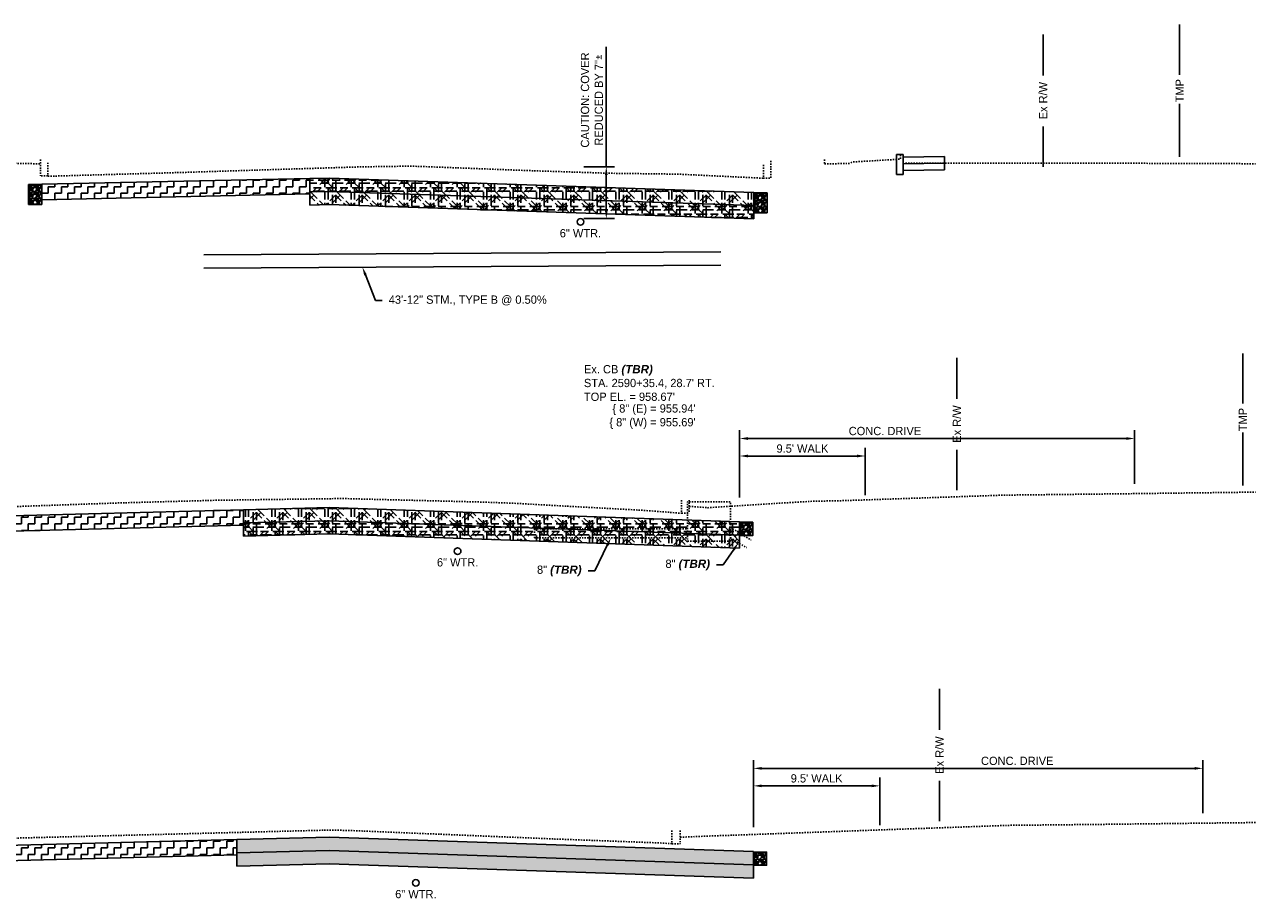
# Model space of a CAD drawing. Header units: feet. Extents: x 161250 to 169758, y 287353 to 289076.
# Tile 21 of 36: x 167845 to 167938, y 288270 to 288336. Entities that reach past the tile are written whole.
import ezdxf
from ezdxf import colors
from ezdxf.entities.mleader import LeaderData, LeaderLine
from ezdxf.math import Vec2, Vec3

# ---------------------------------------------------------------- set-up
doc = ezdxf.new("R2010")
doc.units = ezdxf.units.FT
doc.header["$MEASUREMENT"] = 0
doc.linetypes.add('OhDOT_USTN2', pattern=[0.11, 0.069, -0.041])
doc.linetypes.add('OhDOT_USTN5', pattern=[0.11, 0.055, -0.055])
doc.layers.add('DR_P_Storm_Sewer', color=1, linetype='Continuous', true_color=0xff0000)
for name, color, linetype in [('DR_P_Text', 1, 'Continuous'), ('DR_X_Storm_Sewer', 200, 'OhDOT_USTN5'), ('DR_X_Text', 210, 'Continuous'), ('PV_P_Curb', 6, 'Continuous'), ('RD_P_Text', 1, 'Continuous'), ('RW_P_Esmt_TMP', 8, 'esmtmppr'), ('RW_X_Fee_RW', 50, 'rowex'), ('SC_Shading1', 247, 'Continuous'), ('UT_X_Water', 140, 'waterex'), ('UT_X_Water_Text', 142, 'Continuous'), ('XS_P_Curb', 6, 'Continuous'), ('XS_X_Ground_Line', 180, 'OhDOT_USTN2')]:
    doc.layers.add(name, color=color, linetype=linetype)
doc.styles.add('Slanted', font='font31.shx', dxfattribs={"height": 0.1})
doc.styles.add('Slanted-Normal', font='font31.shx', dxfattribs={"height": 0.1})
doc.styles.get("Standard").update_dxf_attribs({"font": 'font31.shx'})
doc.styles.add('Straight-Normal', font='font30.shx', dxfattribs={"height": 0.1})
doc.linetypes.add('esmtmppr', pattern='A,1.95,-0.05,["TMP",Slanted,S=1,R=0,X=0,Y=-0.06],-0.35,1.95', length=4.3)
doc.linetypes.add('rowex', pattern='A,0.75,-0.05,["Ex R/W",Straight-Normal,S=1,R=0,X=0,Y=-0.06],-0.7,0.75,-0.3,0.75,-0.3,0.75,-0.3,0.75,-0.3', length=5.7)
doc.linetypes.add('waterex', pattern='A,0.15,-0.2,0.15,-0.2,0.15,-0.1,["W",Straight-Normal,S=1,R=0,X=0,Y=-0.06],-0.25,0.15,-0.2,0.15,-0.2', length=1.9)
doc.dimstyles.new('COEC', dxfattribs={"dimscale": 13.9, "dimtxt": 0.18, "dimasz": 0.18, "dimexe": 0.18, "dimexo": 0.0625, "dimgap": 0.09, "dimtad": 1, "dimzin": 0, "dimdsep": 46, "dimtxsty": 'Standard', "dimcen": 0.09, "dimclrd": 256, "dimclre": 256, "dimclrt": 256, "dimaunit": 1, "dimadec": 4, "dimazin": 0, "dimtfac": 1, "dimtofl": 0, "dimtmove": 0, "dimatfit": 3, "dimfxl": 1, "dimtolj": 1, "dimtzin": 0, "dimlwd": -1, "dimlwe": -1, "dimarcsym": 0})
pattern_1 = [(0, (0, 0), (0.5, 0.5), [0.5, -0.5]), (90, (0.5, 0), (-0.5, 0.5), [0.5, -0.5])]
pattern_2 = [(0, (-0.3431, 0), (0, 2), [0.58578, -0.34314, 0.82842, -0.24264]), (0, (-0.3431, -0.2426), (0, 2), [0.82842, -0.34314, 0.58578, -0.24264]), (0, (0.2426, 1.1716), (0, 2), [0.82842, -0.34314, 0.58578, -0.24264]), (0, (0.2426, 1.4142), (0, 2), [0.58578, -0.34314, 0.82842, -0.24264]), (90, (0, 0), (-2, 1e-16), [0.58578, -0.34314, 0.82842, -0.24264]), (90, (0.2426, 0), (-2, 1e-16), [0.82842, -0.34314, 0.58578, -0.24264]), (90, (1.4142, 0.3431), (-2, 1e-16), [0.82842, -0.24264, 0.58578, -0.34314]), (90, (1.6569, 0.5858), (-2, 1e-16), [0.58578, -0.24264, 0.82842, -0.34314]), (135, (0.657, -0.4142), (-1.999994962, -1.999994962), [0.58578, -0.34314, 0.48528, -0.34314, 0.82842, -0.24264]), (135, (0.8284, -0.2426), (-1.999994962, -1.999994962), [0.82842, -0.34314, 0.48528, -0.34314, 0.58578, -0.24264]), (135, (2, 0.2426), (-1.999994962, -1.999994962), [0.48528, -0.34314, 0.82842, -0.24264, 0.58578, -0.34314]), (135, (2, 0.5858), (-1.999994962, -1.999994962), [0.48528, -0.34314, 0.58578, -0.24264, 0.82842, -0.34314]), (45, (0.8284, -0.5858), (-1.999994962, 1.999994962), [0.48528, -0.34314, 0.58578, -0.24264, 0.82842, -0.34314]), (45, (0.4853, -0.5858), (-1.999994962, 1.999994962), [0.48528, -0.34314, 0.82842, -0.24264, 0.58578, -0.34314]), (45, (-0.5858, 0), (-1.999994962, 1.999994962), [0.58578, -0.24264, 0.82842, -0.34314, 0.48528, -0.34314]), (45, (-0.929, 0), (-1.999994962, 1.999994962), [0.82842, -0.24264, 0.58578, -0.34314, 0.48528, -0.34314])]

# ---------------------------------------------------------------- blocks, each defined once
blk = doc.blocks.new('*D1432')
at = {"layer": 'Defpoints', "color": 0, "transparency": 16777216}
for p in [(167933.787, 288279.512), (167933.787, 288275.867), (167899.815, 288274.813)]:
    blk.add_point(p, dxfattribs=at)
at = {"layer": 'RD_P_Text', "transparency": 16777216}
for p, q in [((167899.815, 288275.063), (167899.815, 288280.137)), ((167900.44, 288279.512), (167933.162, 288279.512)), ((167933.787, 288276.117), (167933.787, 288280.137))]:
    blk.add_line(p, q, dxfattribs=at)
for points in [[(167900.44, 288279.616), (167900.44, 288279.408), (167899.815, 288279.512)], [(167933.162, 288279.616), (167933.162, 288279.408), (167933.787, 288279.512)]]:
    blk.add_solid(points, dxfattribs=at)
at = {"layer": 'RD_P_Text', "transparency": 16777216, "insert": (167919.757, 288280.075), "char_height": 0.625, "attachment_point": 5}
blk.add_mtext('\\A1;CONC. DRIVE', dxfattribs=at)
blk = doc.blocks.new('*D1433')
at = {"layer": 'Defpoints', "color": 0, "transparency": 16777216}
for p in [(167909.373, 288278.188), (167899.815, 288274.813), (167909.373, 288274.966)]:
    blk.add_point(p, dxfattribs=at)
at = {"layer": 'RD_P_Text', "transparency": 16777216}
for p, q in [((167899.815, 288275.063), (167899.815, 288278.813)), ((167909.373, 288275.216), (167909.373, 288278.813)), ((167900.44, 288278.188), (167908.748, 288278.188))]:
    blk.add_line(p, q, dxfattribs=at)
for points in [[(167900.44, 288278.293), (167900.44, 288278.084), (167899.815, 288278.188)], [(167908.748, 288278.293), (167908.748, 288278.084), (167909.373, 288278.188)]]:
    blk.add_solid(points, dxfattribs=at)
at = {"layer": 'RD_P_Text', "transparency": 16777216, "insert": (167904.594, 288278.751), "char_height": 0.625, "attachment_point": 5}
blk.add_mtext("\\A1;9.5' WALK", dxfattribs=at)
blk = doc.blocks.new('*D1434')
at = {"layer": 'Defpoints', "color": 0, "transparency": 16777216}
for p in [(167928.625, 288304.456), (167928.625, 288300.788), (167898.77, 288299.757)]:
    blk.add_point(p, dxfattribs=at)
at = {"layer": 'RD_P_Text', "transparency": 16777216}
for p, q in [((167898.77, 288300.007), (167898.77, 288305.081)), ((167928.625, 288301.038), (167928.625, 288305.081)), ((167899.395, 288304.456), (167928, 288304.456))]:
    blk.add_line(p, q, dxfattribs=at)
for points in [[(167899.395, 288304.56), (167899.395, 288304.351), (167898.77, 288304.456)], [(167928, 288304.56), (167928, 288304.351), (167928.625, 288304.456)]]:
    blk.add_solid(points, dxfattribs=at)
at = {"layer": 'RD_P_Text', "transparency": 16777216, "insert": (167909.757, 288305.018), "char_height": 0.625, "attachment_point": 5}
blk.add_mtext('\\A1;CONC. DRIVE', dxfattribs=at)
blk = doc.blocks.new('*D1435')
at = {"layer": 'Defpoints', "color": 0, "transparency": 16777216}
for p in [(167908.271, 288303.132), (167908.271, 288299.909), (167898.77, 288299.757)]:
    blk.add_point(p, dxfattribs=at)
at = {"layer": 'RD_P_Text', "transparency": 16777216}
for p, q in [((167898.77, 288300.007), (167898.77, 288303.757)), ((167908.271, 288300.159), (167908.271, 288303.757)), ((167899.395, 288303.132), (167907.646, 288303.132))]:
    blk.add_line(p, q, dxfattribs=at)
for points in [[(167899.395, 288303.236), (167899.395, 288303.028), (167898.77, 288303.132)], [(167907.646, 288303.236), (167907.646, 288303.028), (167908.271, 288303.132)]]:
    blk.add_solid(points, dxfattribs=at)
at = {"layer": 'RD_P_Text', "transparency": 16777216, "insert": (167903.52, 288303.694), "char_height": 0.625, "attachment_point": 5}
blk.add_mtext("\\A1;9.5' WALK", dxfattribs=at)
blk = doc.blocks.new('*U1475')
at = {"layer": 'DR_X_Text', "color": 210, "linetype": 'Continuous', "lineweight": -3, "char_height": 0.625, "style": 'Slanted-Normal'}
for s, insert, attachment_point in [("Ex. CB {\\fArial|b1|i1|c0|p34;\\C1;(TBR)}\\PSTA. 2590+35.4, 28.7' {\\FFONT31.SHX|C0;\\C5;RT}.\\PTOP EL. = 958.67'", (167887.002, 288308.651, 958.673), 4), ('{\\C256;\\{ 8" (E) = 955.94\'}\\P{\\C256;\\{ 8" (W) = 955.69\'}', (167895.445, 288307.042, 958.673), 3)]:
    blk.add_mtext(s, dxfattribs=dict(at, insert=insert, attachment_point=attachment_point))
blk = doc.blocks.new('*D1537')
at = {"layer": 'Defpoints', "color": 0, "transparency": 16777216}
for p in [(167886.757, 288325.005), (167888.691, 288325.005), (167886.74, 288321.087)]:
    blk.add_point(p, dxfattribs=at)
at = {"layer": 'UT_X_Water_Text', "transparency": 16777216}
for p, q in [((167888.691, 288334.07), (167888.691, 288325.005)), ((167887.007, 288325.005), (167889.316, 288325.005)), ((167888.691, 288321.712), (167888.691, 288324.38)), ((167886.99, 288321.087), (167889.316, 288321.087))]:
    blk.add_line(p, q, dxfattribs=at)
for points in [[(167888.587, 288324.38), (167888.795, 288324.38), (167888.691, 288325.005)], [(167888.587, 288321.712), (167888.795, 288321.712), (167888.691, 288321.087)]]:
    blk.add_solid(points, dxfattribs=at)
at = {"layer": 'UT_X_Water_Text', "transparency": 16777216, "insert": (167887.608, 288330.053), "char_height": 0.625, "attachment_point": 5, "rotation": 90}
blk.add_mtext('\\A1;CAUTION: COVER\\PREDUCED BY 7"{\\fISOCPEUR|b0|i0|c0|p34;%%P}', dxfattribs=at)

msp = doc.modelspace()

# ---------------------------------------------------------------- hatches: boundary and pattern name
at = {"layer": 'SC_Shading1'}
h = msp.add_hatch(dxfattribs=at)
h.set_pattern_fill('ZIGZAG', color=256, scale=4)
h.set_pattern_definition(pattern_1)
h.paths.add_polyline_path([(167846.023, 288322.518), (167846.023, 288323.678), (167866.276, 288324.11), (167866.276, 288322.95)])
h = msp.add_hatch(dxfattribs=at)
h.set_pattern_fill('WICKER', color=256, scale=2)
h.set_pattern_definition(pattern_2)
h.paths.add_polyline_path([(167866.276, 288322.11), (167866.276, 288324.11), (167867.757, 288324.142), (167899.848, 288323.066), (167899.848, 288321.066), (167867.757, 288322.142)])
h = msp.add_hatch(dxfattribs=at)
h.set_pattern_fill('GRAVEL', color=256, scale=0.5)
h.set_pattern_definition([(228.012787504, (273.70599, 103.513668), (-4, -4.5), [0.067268, -6.6595440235]), (184.969740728, (273.66099, 103.463668), (6, 0.5), [0.115434, -11.4279623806]), (132.510447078, (273.54599, 103.453668), (5, -5.5), [0.081394, -8.05801629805]), (267.273689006, (273.35099, 103.328668), (0.5, 10), [0.105119, -10.4067790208]), (292.833654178, (273.34599, 103.223668), (-2.5, 6), [0.1030775, -10.20468656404]), (357.273689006, (273.38599, 103.128668), (-10, 0.5), [0.105119, -10.4067790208]), (37.694240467, (273.49099, 103.123668), (-6.5, -5), [0.1390145, -13.76242427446]), (72.255328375, (273.60099, 103.208668), (3.5, 11), [0.131244, -12.9931607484]), (121.429565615, (273.64099, 103.333668), (-4, 6.5), [0.105475, -10.4420365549]), (175.236358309, (273.58599, 103.423668), (5.5, -0.5), [0.120416, -5.9003812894]), (222.397437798, (273.46599, 103.433668), (-6, -5.5), [0.155724, -15.4166875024]), (138.814074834, (273.84599, 103.32367), (-3.5, 3), [0.0531505, -5.2619224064]), (171.46923439, (273.80599, 103.358668), (6.5, -1), [0.1011185, -10.0107557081]), (225, (273.706, 103.37367), (-6e-17, -0.5), [0.0707105, -0.6363962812]), (203.198590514, (273.67099, 103.43367), (2.5, 1), [0.038079, -3.7698075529]), (291.801409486, (273.63599, 103.41867), (-0.5, 1.5), [0.0538515, -2.6387309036]), (30.963756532, (273.65599, 103.36867), (1.5, 1), [0.0874645, -2.8280114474]), (161.565051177, (273.73099, 103.41367), (1, -0.5), [0.0632455, -1.5178933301]), (16.389540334, (273.34599, 103.418668), (5, 1.5), [0.0886, -8.7714225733]), (70.346175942, (273.43099, 103.443668), (-2.0000000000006, -5.5000000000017), [0.0743305, -7.35870387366]), (293.198590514, (273.73099, 103.51367), (-1, 2.5), [0.0761575, -3.7317290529]), (343.610459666, (273.76099, 103.443668), (-5, 1.5), [0.0886, -8.7714225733]), (339.44395478, (273.34599, 103.10867), (-2.5, 1), [0.08544, -4.18656187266]), (294.775140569, (273.42599, 103.078668), (-2.5, 5.5), [0.071589, -7.08732153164]), (66.801409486, (273.73599, 103.01367), (1, 2.5), [0.0761575, -3.7317290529]), (17.354024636, (273.76599, 103.083668), (-6.5, -2), [0.0838155, -8.2977118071]), (69.44395478, (273.49099, 103.01367), (-1, -2.5), [0.04272, -4.22928187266]), (101.309932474, (273.70599, 103.01367), (-0.5, 2), [0.025495, -2.5240147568]), (165.96375653, (273.70099, 103.03867), (1.5, -0.5), [0.1030775, -1.9584753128]), (186.009005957, (273.60099, 103.063668), (5, 0.5), [0.095525, -9.4569615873]), (303.690067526, (273.65599, 103.32367), (-0.5, 1), [0.072111, -1.7306646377]), (353.157226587, (273.69599, 103.263668), (8.5, -1), [0.125897, -12.463781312]), (60.945395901, (273.82099, 103.24867), (-2, -3.5), [0.051478, -5.0963370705]), (90, (273.846, 103.29367), (-0.5, 0.5), [0.03, -0.47]), (120.256437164, (273.59099, 103.078668), (2, -3.5), [0.069462, -6.8767599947]), (48.012787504, (273.55599, 103.138668), (4, 4.5), [0.134536, -6.5922760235]), (0, (273.646, 103.23867), (0.5, 0.5), [0.13, -0.37]), (325.304846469, (273.77599, 103.238668), (5, -3.5), [0.079057, -7.8266371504]), (254.0546041, (273.84099, 103.19367), (-0.5, -2), [0.072801, -3.56725394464]), (207.645975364, (273.82099, 103.123668), (-9.5, -5), [0.1185325, -11.7347370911]), (175.42607874, (273.71599, 103.068668), (-6.5, 0.5), [0.1253995, -12.414536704])])
edge = h.paths.add_edge_path()
edge.add_arc((167845.523, 288322.322), 0.166, 0, 360)
h.paths.add_polyline_path([(167845.023, 288322.156), (167845.523, 288322.156), (167846.023, 288322.156), (167846.023, 288323.656), (167845.023, 288323.656)])
h = msp.add_hatch(dxfattribs=at)
h.set_pattern_fill('GRAVEL', color=256, scale=0.5)
h.set_pattern_definition([(228.012787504, (328.530814, 102.889798), (-4, -4.5), [0.067268, -6.6595440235]), (184.969740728, (328.485814, 102.839798), (6, 0.5), [0.115434, -11.4279623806]), (132.510447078, (328.370814, 102.829798), (5, -5.5), [0.081394, -8.05801629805]), (267.273689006, (328.175814, 102.704798), (0.5, 10), [0.105119, -10.4067790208]), (292.833654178, (328.170814, 102.599798), (-2.5, 6), [0.1030775, -10.20468656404]), (357.273689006, (328.210814, 102.504798), (-10, 0.5), [0.105119, -10.4067790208]), (37.694240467, (328.315814, 102.499798), (-6.5, -5), [0.1390145, -13.76242427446]), (72.255328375, (328.425814, 102.584798), (3.5, 11), [0.131244, -12.9931607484]), (121.429565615, (328.465814, 102.709798), (-4, 6.5), [0.105475, -10.4420365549]), (175.236358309, (328.410814, 102.799798), (5.5, -0.5), [0.120416, -5.9003812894]), (222.397437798, (328.290814, 102.809798), (-6, -5.5), [0.155724, -15.4166875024]), (138.814074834, (328.670814, 102.6998), (-3.5, 3), [0.0531505, -5.2619224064]), (171.46923439, (328.630814, 102.734798), (6.5, -1), [0.1011185, -10.0107557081]), (225, (328.5308, 102.7498), (-6e-17, -0.5), [0.0707105, -0.6363962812]), (203.198590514, (328.495814, 102.8098), (2.5, 1), [0.038079, -3.7698075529]), (291.801409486, (328.46081, 102.7948), (-0.5, 1.5), [0.0538515, -2.6387309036]), (30.963756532, (328.480814, 102.7448), (1.5, 1), [0.0874645, -2.8280114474]), (161.565051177, (328.55581, 102.7898), (1, -0.5), [0.0632455, -1.5178933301]), (16.389540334, (328.170814, 102.794798), (5, 1.5), [0.0886, -8.7714225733]), (70.346175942, (328.255814, 102.819798), (-2.0000000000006, -5.5000000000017), [0.0743305, -7.35870387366]), (293.198590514, (328.555814, 102.8898), (-1, 2.5), [0.0761575, -3.7317290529]), (343.610459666, (328.585814, 102.819798), (-5, 1.5), [0.0886, -8.7714225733]), (339.44395478, (328.170814, 102.4848), (-2.5, 1), [0.08544, -4.18656187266]), (294.775140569, (328.250814, 102.454798), (-2.5, 5.5), [0.071589, -7.08732153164]), (66.801409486, (328.560814, 102.3898), (1, 2.5), [0.0761575, -3.7317290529]), (17.354024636, (328.590814, 102.459798), (-6.5, -2), [0.0838155, -8.2977118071]), (69.44395478, (328.315814, 102.3898), (-1, -2.5), [0.04272, -4.22928187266]), (101.309932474, (328.53081, 102.3898), (-0.5, 2), [0.025495, -2.5240147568]), (165.96375653, (328.52581, 102.4148), (1.5, -0.5), [0.1030775, -1.9584753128]), (186.009005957, (328.425814, 102.439798), (5, 0.5), [0.095525, -9.4569615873]), (303.690067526, (328.48081, 102.6998), (-0.5, 1), [0.072111, -1.7306646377]), (353.157226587, (328.520814, 102.639798), (8.5, -1), [0.125897, -12.463781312]), (60.945395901, (328.645814, 102.6248), (-2, -3.5), [0.051478, -5.0963370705]), (90, (328.6708, 102.6698), (-0.5, 0.5), [0.03, -0.47]), (120.256437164, (328.415814, 102.454798), (2, -3.5), [0.069462, -6.8767599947]), (48.012787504, (328.380814, 102.514798), (4, 4.5), [0.134536, -6.5922760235]), (0, (328.4708, 102.6148), (0.5, 0.5), [0.13, -0.37]), (325.304846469, (328.600814, 102.614798), (5, -3.5), [0.079057, -7.8266371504]), (254.0546041, (328.665814, 102.5698), (-0.5, -2), [0.072801, -3.56725394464]), (207.645975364, (328.645814, 102.499798), (-9.5, -5), [0.1185325, -11.7347370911]), (175.42607874, (328.540814, 102.444798), (-6.5, 0.5), [0.1253995, -12.414536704])])
edge = h.paths.add_edge_path()
edge.add_arc((167900.348, 288321.699), 0.166, 0, 360)
h.paths.add_polyline_path([(167899.848, 288321.533), (167900.348, 288321.533), (167900.848, 288321.533), (167900.848, 288323.033), (167899.848, 288323.033)])
h = msp.add_hatch(dxfattribs=at)
h.set_pattern_fill('ZIGZAG', color=256, scale=4)
h.set_pattern_definition(pattern_1)
h.paths.add_polyline_path([(167861.267, 288297.91), (167861.267, 288299.07), (167841.705, 288298.549), (167841.705, 288297.389)])
h = msp.add_hatch(dxfattribs=at)
h.set_pattern_fill('WICKER', color=256, scale=2)
h.set_pattern_definition(pattern_2)
h.paths.add_polyline_path([(167898.769, 288296.156), (167898.769, 288298.156), (167867.756, 288299.243), (167861.267, 288299.07), (167861.267, 288297.07), (167867.757, 288297.243)])
h = msp.add_hatch(dxfattribs=at)
h.set_pattern_fill('GRAVEL', color=256, scale=0.5)
h.set_pattern_definition([(228.012787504, (327.45237, 78.47792), (-4, -4.5), [0.067268, -6.6595440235]), (184.969740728, (327.40737, 78.42792), (6, 0.5), [0.115434, -11.4279623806]), (132.510447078, (327.29237, 78.41792), (5, -5.5), [0.081394, -8.05801629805]), (267.273689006, (327.09737, 78.29292), (0.5, 10), [0.105119, -10.4067790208]), (292.833654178, (327.09237, 78.18792), (-2.5, 6), [0.1030775, -10.20468656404]), (357.273689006, (327.13237, 78.09292), (-10, 0.5), [0.105119, -10.4067790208]), (37.694240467, (327.237369, 78.08792), (-6.5, -5), [0.1390145, -13.76242427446]), (72.255328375, (327.347369, 78.17292), (3.5, 11), [0.131244, -12.9931607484]), (121.429565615, (327.38737, 78.29792), (-4, 6.5), [0.105475, -10.4420365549]), (175.236358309, (327.33237, 78.38792), (5.5, -0.5), [0.120416, -5.9003812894]), (222.397437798, (327.212369, 78.39792), (-6, -5.5), [0.155724, -15.4166875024]), (138.814074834, (327.59237, 78.28792), (-3.5, 3), [0.0531505, -5.2619224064]), (171.46923439, (327.55237, 78.32292), (6.5, -1), [0.1011185, -10.0107557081]), (225, (327.45237, 78.33792), (-6e-17, -0.5), [0.0707105, -0.6363962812]), (203.198590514, (327.41737, 78.39792), (2.5, 1), [0.038079, -3.7698075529]), (291.801409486, (327.38237, 78.38292), (-0.5, 1.5), [0.0538515, -2.6387309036]), (30.963756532, (327.40237, 78.33292), (1.5, 1), [0.0874645, -2.8280114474]), (161.565051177, (327.47737, 78.37792), (1, -0.5), [0.0632455, -1.5178933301]), (16.389540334, (327.09237, 78.38292), (5, 1.5), [0.0886, -8.7714225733]), (70.346175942, (327.17737, 78.40792), (-2.0000000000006, -5.5000000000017), [0.0743305, -7.35870387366]), (293.198590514, (327.47737, 78.47792), (-1, 2.5), [0.0761575, -3.7317290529]), (343.610459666, (327.50737, 78.40792), (-5, 1.5), [0.0886, -8.7714225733]), (339.44395478, (327.09237, 78.07292), (-2.5, 1), [0.08544, -4.18656187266]), (294.775140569, (327.17237, 78.04292), (-2.5, 5.5), [0.071589, -7.08732153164]), (66.801409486, (327.48237, 77.97792), (1, 2.5), [0.0761575, -3.7317290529]), (17.354024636, (327.51237, 78.04792), (-6.5, -2), [0.0838155, -8.2977118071]), (69.44395478, (327.23737, 77.97792), (-1, -2.5), [0.04272, -4.22928187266]), (101.309932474, (327.45237, 77.97792), (-0.5, 2), [0.025495, -2.5240147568]), (165.96375653, (327.44737, 78.00292), (1.5, -0.5), [0.1030775, -1.9584753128]), (186.009005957, (327.34737, 78.02792), (5, 0.5), [0.095525, -9.4569615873]), (303.690067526, (327.40237, 78.28792), (-0.5, 1), [0.072111, -1.7306646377]), (353.157226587, (327.44237, 78.22792), (8.5, -1), [0.125897, -12.463781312]), (60.945395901, (327.56737, 78.21292), (-2, -3.5), [0.051478, -5.0963370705]), (90, (327.59237, 78.2579), (-0.5, 0.5), [0.03, -0.47]), (120.256437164, (327.33737, 78.04292), (2, -3.5), [0.069462, -6.8767599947]), (48.012787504, (327.30237, 78.10292), (4, 4.5), [0.134536, -6.5922760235]), (0, (327.39237, 78.2029), (0.5, 0.5), [0.13, -0.37]), (325.304846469, (327.52237, 78.20292), (5, -3.5), [0.079057, -7.8266371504]), (254.0546041, (327.58737, 78.15792), (-0.5, -2), [0.072801, -3.56725394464]), (207.645975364, (327.56737, 78.08792), (-9.5, -5), [0.1185325, -11.7347370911]), (175.42607874, (327.46237, 78.03292), (-6.5, 0.5), [0.1253995, -12.414536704])])
edge = h.paths.add_edge_path(flags=16)
edge.add_arc((167899.269, 288297.287), 0.166, 0, 360)
h.paths.add_polyline_path([(167898.769, 288297.121), (167899.269, 288297.121), (167899.769, 288297.121), (167899.769, 288298.121), (167898.769, 288298.121)])
h = msp.add_hatch(dxfattribs=at)
h.set_pattern_fill('ZIGZAG', color=256, scale=4)
h.set_pattern_definition(pattern_1)
h.paths.add_polyline_path([(167841.257, 288272.464), (167860.757, 288272.964), (167860.757, 288274.124), (167841.257, 288273.624)])
h = msp.add_hatch(dxfattribs=at)
h.set_pattern_fill('WICKER', color=256, scale=2)
h.set_pattern_definition(pattern_2)
h.paths.add_polyline_path([(167899.815, 288271.213), (167899.815, 288273.213), (167867.757, 288274.303), (167860.757, 288274.124), (167860.757, 288272.124), (167867.757, 288272.303)])
h = msp.add_hatch(dxfattribs=at)
h.set_pattern_fill('GRAVEL', color=256, scale=0.5)
h.set_pattern_definition([(228.012787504, (328.49828, 53.53604), (-4, -4.5), [0.067268, -6.6595440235]), (184.969740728, (328.45328, 53.486041), (6, 0.5), [0.115434, -11.4279623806]), (132.510447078, (328.33828, 53.47604), (5, -5.5), [0.081394, -8.05801629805]), (267.273689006, (328.14328, 53.351041), (0.5, 10), [0.105119, -10.4067790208]), (292.833654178, (328.13828, 53.246041), (-2.5, 6), [0.1030775, -10.20468656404]), (357.273689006, (328.17828, 53.151041), (-10, 0.5), [0.105119, -10.4067790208]), (37.694240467, (328.283281, 53.146041), (-6.5, -5), [0.1390145, -13.76242427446]), (72.255328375, (328.393281, 53.231041), (3.5, 11), [0.131244, -12.9931607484]), (121.429565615, (328.43328, 53.356041), (-4, 6.5), [0.105475, -10.4420365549]), (175.236358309, (328.37828, 53.44604), (5.5, -0.5), [0.120416, -5.9003812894]), (222.397437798, (328.258281, 53.456041), (-6, -5.5), [0.155724, -15.4166875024]), (138.814074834, (328.63828, 53.34604), (-3.5, 3), [0.0531505, -5.2619224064]), (171.46923439, (328.59828, 53.381041), (6.5, -1), [0.1011185, -10.0107557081]), (225, (328.49828, 53.39604), (-6e-17, -0.5), [0.0707105, -0.6363962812]), (203.198590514, (328.46328, 53.45604), (2.5, 1), [0.038079, -3.7698075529]), (291.801409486, (328.42828, 53.44104), (-0.5, 1.5), [0.0538515, -2.6387309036]), (30.963756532, (328.44828, 53.39104), (1.5, 1), [0.0874645, -2.8280114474]), (161.565051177, (328.52328, 53.43604), (1, -0.5), [0.0632455, -1.5178933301]), (16.389540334, (328.13828, 53.44104), (5, 1.5), [0.0886, -8.7714225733]), (70.346175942, (328.22328, 53.46604), (-2.0000000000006, -5.5000000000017), [0.0743305, -7.35870387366]), (293.198590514, (328.52328, 53.53604), (-1, 2.5), [0.0761575, -3.7317290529]), (343.610459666, (328.55328, 53.46604), (-5, 1.5), [0.0886, -8.7714225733]), (339.44395478, (328.13828, 53.13104), (-2.5, 1), [0.08544, -4.18656187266]), (294.775140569, (328.21828, 53.10104), (-2.5, 5.5), [0.071589, -7.08732153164]), (66.801409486, (328.52828, 53.03604), (1, 2.5), [0.0761575, -3.7317290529]), (17.354024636, (328.55828, 53.10604), (-6.5, -2), [0.0838155, -8.2977118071]), (69.44395478, (328.28328, 53.03604), (-1, -2.5), [0.04272, -4.22928187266]), (101.309932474, (328.49828, 53.03604), (-0.5, 2), [0.025495, -2.5240147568]), (165.96375653, (328.49328, 53.06104), (1.5, -0.5), [0.1030775, -1.9584753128]), (186.009005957, (328.39328, 53.086041), (5, 0.5), [0.095525, -9.4569615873]), (303.690067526, (328.44828, 53.34604), (-0.5, 1), [0.072111, -1.7306646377]), (353.157226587, (328.48828, 53.286041), (8.5, -1), [0.125897, -12.463781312]), (60.945395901, (328.61328, 53.27104), (-2, -3.5), [0.051478, -5.0963370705]), (90, (328.6383, 53.31604), (-0.5, 0.5), [0.03, -0.47]), (120.256437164, (328.38328, 53.10104), (2, -3.5), [0.069462, -6.8767599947]), (48.012787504, (328.34828, 53.16104), (4, 4.5), [0.134536, -6.5922760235]), (0, (328.4383, 53.26104), (0.5, 0.5), [0.13, -0.37]), (325.304846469, (328.56828, 53.26104), (5, -3.5), [0.079057, -7.8266371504]), (254.0546041, (328.63328, 53.21604), (-0.5, -2), [0.072801, -3.56725394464]), (207.645975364, (328.61328, 53.146041), (-9.5, -5), [0.1185325, -11.7347370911]), (175.42607874, (328.50828, 53.091041), (-6.5, 0.5), [0.1253995, -12.414536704])])
edge = h.paths.add_edge_path(flags=16)
edge.add_arc((167900.315, 288272.345), 0.166, 0, 360)
h.paths.add_polyline_path([(167899.815, 288272.179), (167900.315, 288272.179), (167900.815, 288272.179), (167900.815, 288273.179), (167899.815, 288273.179)])

# ---------------------------------------------------------------- linework, layer by layer
at = {"layer": 'DR_P_Storm_Sewer', "flags": 128}
for points in [[(167897.351, 288318.566), (167858.262, 288318.346)], [(167897.351, 288317.566), (167858.262, 288317.346)]]:
    msp.add_lwpolyline(points, dxfattribs=at)
at = {"layer": 'DR_P_Storm_Sewer'}
for centre in [(167845.523, 288322.322), (167900.348, 288321.699), (167899.269, 288297.287), (167900.315, 288272.345)]:
    msp.add_circle(centre, 0.166, dxfattribs=at)
at = {"layer": 'DR_X_Storm_Sewer', "flags": 128}
for points in [[(167898.083, 288296.696), (167898.083, 288299.676), (167894.832, 288299.676), (167894.832, 288296.696)], [(167883.257, 288297.613), (167883.257, 288296.946)], [(167883.257, 288297.613), (167894.832, 288297.613)], [(167898.083, 288297.729), (167899.628, 288296.778)], [(167883.257, 288296.946), (167894.832, 288296.946)], [(167894.832, 288296.696), (167898.083, 288296.696)], [(167898.083, 288296.946), (167899.279, 288296.21)]]:
    msp.add_lwpolyline(points, dxfattribs=at)
at = {"layer": 'PV_P_Curb'}
for p, q in [((167866.276, 288324.11), (167867.757, 288324.142)), ((167866.276, 288322.11), (167866.276, 288324.11)), ((167867.757, 288324.142), (167899.848, 288323.066)), ((167899.848, 288323.066), (167899.848, 288321.066)), ((167867.757, 288322.142), (167866.276, 288322.11)), ((167899.848, 288321.066), (167867.757, 288322.142)), ((167867.756, 288299.243), (167861.267, 288299.07)), ((167861.267, 288299.07), (167861.267, 288297.07)), ((167898.769, 288298.156), (167867.756, 288299.243)), ((167898.769, 288296.156), (167898.769, 288298.156)), ((167861.267, 288297.07), (167867.756, 288297.243)), ((167867.756, 288297.243), (167898.769, 288296.156)), ((167867.757, 288274.303), (167860.757, 288274.124)), ((167860.757, 288274.124), (167860.757, 288272.124)), ((167899.815, 288273.213), (167867.757, 288274.303)), ((167899.815, 288271.213), (167899.815, 288273.213)), ((167860.757, 288272.124), (167867.757, 288272.303)), ((167867.757, 288272.303), (167899.815, 288271.213))]:
    msp.add_line(p, q, dxfattribs=at)
at = {"layer": 'PV_P_Curb', "flags": 128}
for points in [[(167846.023, 288322.518), (167846.023, 288323.678), (167866.276, 288324.11), (167866.276, 288322.95)], [(167861.267, 288297.91), (167861.267, 288299.07), (167841.705, 288298.549), (167841.705, 288297.389)], [(167841.257, 288272.464), (167860.757, 288272.964), (167860.757, 288274.124), (167841.257, 288273.624)]]:
    msp.add_lwpolyline(points, close=True, dxfattribs=at)
for points in [[(167866.276, 288323.11), (167867.757, 288323.142), (167899.848, 288322.066)], [(167861.267, 288298.07), (167867.756, 288298.243), (167898.769, 288297.156)], [(167860.757, 288273.124), (167867.757, 288273.303), (167899.815, 288272.213)]]:
    msp.add_lwpolyline(points, dxfattribs=at)
at = {"layer": 'RW_P_Esmt_TMP', "flags": 128}
for points in [[(167932.033, 288331.969), (167932.033, 288335.757)], [(167932.033, 288325.757), (167932.033, 288329.764)], [(167936.802, 288307.102), (167936.802, 288310.89)], [(167936.802, 288300.89), (167936.802, 288304.898)]]:
    msp.add_lwpolyline(points, dxfattribs=at)
at = {"layer": 'RW_X_Fee_RW', "linetype": 'Continuous', "flags": 128}
for points in [[(167921.713, 288331.91), (167921.713, 288335.006)], [(167921.713, 288325.006), (167921.713, 288328.061)], [(167915.2, 288307.456), (167915.2, 288310.552)], [(167915.2, 288300.552), (167915.2, 288303.607)], [(167913.882, 288282.421), (167913.882, 288285.516)], [(167913.882, 288275.516), (167913.882, 288278.572)]]:
    msp.add_lwpolyline(points, dxfattribs=at)
at = {"layer": 'UT_X_Water'}
for centre in [(167886.74, 288320.837), (167877.455, 288295.945), (167874.299, 288270.855)]:
    msp.add_circle(centre, 0.25, dxfattribs=at)
at = {"layer": 'XS_P_Curb', "flags": 128}
for points in [[(167910.626, 288324.425), (167910.626, 288325.925)], [(167911.126, 288325.925), (167910.626, 288325.925)], [(167911.126, 288324.425), (167911.126, 288325.925)], [(167911.126, 288325.727), (167914.261, 288325.776)], [(167911.126, 288325.227), (167914.261, 288325.276)], [(167914.261, 288325.776), (167914.261, 288324.776)], [(167911.126, 288324.425), (167910.626, 288324.425)], [(167911.126, 288324.727), (167914.261, 288324.776)]]:
    msp.add_lwpolyline(points, dxfattribs=at)
for points in [[(167845.023, 288322.156), (167846.023, 288322.156), (167846.023, 288323.656), (167845.023, 288323.656)], [(167899.848, 288321.533), (167900.848, 288321.533), (167900.848, 288323.033), (167899.848, 288323.033)], [(167898.769, 288297.121), (167899.769, 288297.121), (167899.769, 288298.121), (167898.769, 288298.121)], [(167899.815, 288272.179), (167900.815, 288272.179), (167900.815, 288273.179), (167899.815, 288273.179)]]:
    msp.add_lwpolyline(points, close=True, dxfattribs=at)
at = {"layer": 'XS_X_Ground_Line', "flags": 128}
for points in [[(167910.94, 288325.915), (167910.94, 288325.582)], [(167836.778, 288325.407), (167838.587, 288325.385), (167841.885, 288325.312), (167845.925, 288325.229)], [(167845.925, 288325.562), (167845.925, 288324.316)], [(167846.477, 288325.316), (167846.477, 288324.316)], [(167846.477, 288324.316), (167846.534, 288324.289), (167851.703, 288324.436), (167856.873, 288324.583), (167862.315, 288324.754), (167867.757, 288324.925), (167870.184, 288325.001), (167873.922, 288325.053), (167875.282, 288325.006), (167878.513, 288324.882), (167883.014, 288324.709), (167888.975, 288324.514), (167894.084, 288324.448), (167897.337, 288324.294), (167900.564, 288324.141)], [(167900.564, 288325.141), (167900.564, 288324.141)], [(167901.126, 288325.463), (167901.126, 288324.141)], [(167905.188, 288325.222), (167907.103, 288325.26), (167907.283, 288325.367), (167910.94, 288325.582)], [(167905.188, 288325.555), (167905.188, 288325.222)], [(167911.126, 288325.727), (167911.126, 288325.227)], [(167911.126, 288325.227), (167911.228, 288325.272), (167914.261, 288325.276), (167921.234, 288325.283), (167923.005, 288325.288), (167930.339, 288325.263), (167937.673, 288325.237), (167937.757, 288325.236)], [(167846.477, 288324.316), (167845.925, 288324.316)], [(167900.564, 288324.141), (167901.126, 288324.141)], [(167842.368, 288299.252), (167847.151, 288299.419), (167851.915, 288299.586), (167855.581, 288299.686), (167859.247, 288299.786), (167863.502, 288299.844), (167867.757, 288299.902), (167868.678, 288299.919), (167874.002, 288299.783), (167879.325, 288299.648), (167881.637, 288299.563), (167885.913, 288299.326), (167891.496, 288299.024), (167894.369, 288298.804)], [(167894.958, 288299.305), (167895.109, 288299.313), (167896.36, 288299.222), (167899.654, 288299.429), (167902.948, 288299.636), (167904.319, 288299.711), (167906.77, 288299.762), (167912.754, 288299.968), (167918.737, 288300.173), (167927.343, 288300.272), (167928.628, 288300.288), (167937.757, 288300.402)], [(167894.369, 288299.804), (167894.369, 288298.804)], [(167894.958, 288299.805), (167894.958, 288298.804)], [(167894.369, 288298.804), (167894.958, 288298.804)], [(167841.987, 288274.184), (167851.668, 288274.432), (167861.328, 288274.679), (167867.757, 288274.845), (167869.166, 288274.817), (167877.002, 288274.493), (167884.839, 288274.169), (167888.716, 288274.024), (167892.592, 288273.878), (167893.642, 288273.813)], [(167893.642, 288274.813), (167893.642, 288273.813)], [(167894.273, 288274.318), (167894.458, 288274.31), (167896.449, 288274.395), (167897.488, 288274.429), (167908.26, 288274.815), (167919.032, 288275.201), (167927.042, 288275.286), (167933.787, 288275.367), (167937.757, 288275.414)], [(167894.273, 288274.818), (167894.273, 288273.813)], [(167893.642, 288273.813), (167894.273, 288273.813)]]:
    msp.add_lwpolyline(points, dxfattribs=at)

# ---------------------------------------------------------------- block references
at = {"layer": 'DR_X_Text', "color": 210, "linetype": 'Continuous', "lineweight": -3}
msp.add_blockref('*U1475', (0, 0), dxfattribs=at)

# ---------------------------------------------------------------- texts
at = {"layer": 'RW_P_Esmt_TMP', "char_height": 0.625, "attachment_point": 5, "rotation": 90}
for insert in [(167932.033, 288330.757), (167936.802, 288305.89)]:
    msp.add_mtext_dynamic_manual_height_columns('TMP', width=1.87451, gutter_width=10, heights=[0], dxfattribs=dict(at, insert=insert))
at = {"layer": 'RW_X_Fee_RW', "char_height": 0.625, "attachment_point": 5, "rotation": 90}
for insert in [(167921.713, 288330.006), (167915.2, 288305.552), (167913.882, 288280.516)]:
    msp.add_mtext_dynamic_manual_height_columns('Ex R/W', width=9.60773, gutter_width=10, heights=[0], dxfattribs=dict(at, insert=insert))
at = {"layer": 'UT_X_Water_Text', "char_height": 0.625, "attachment_point": 2}
for insert in [(167886.74, 288320.296), (167877.455, 288295.404), (167874.299, 288270.314)]:
    msp.add_mtext_dynamic_manual_height_columns('6" WTR.', width=4.5, gutter_width=10, heights=[0], dxfattribs=dict(at, insert=insert))

# ---------------------------------------------------------------- dimensions: what is measured, and where the dimension line sits
at = {"layer": 'RD_P_Text'}
for base, p1, p2, picture, middle in [((167928.625, 288304.456), (167898.77, 288299.757), (167928.625, 288300.788), '*D1434', (167909.757, 288304.456)), ((167933.787, 288279.512), (167899.815, 288274.813), (167933.787, 288275.867), '*D1432', (167919.757, 288279.512))]:
    dim = msp.add_linear_dim(base=base, p1=p1, p2=p2, text='CONC. DRIVE', dimstyle='COEC', override={"dimscale": 5, "dimtxt": 0.125, "dimasz": 0.125, "dimexe": 0.125, "dimexo": 0.05, "dimgap": 0.05}, dxfattribs=at)
    dim.commit()
    dim.dimension.update_dxf_attribs({"geometry": picture, "text_midpoint": middle, "dimtype": 160})
for base, p1, p2, picture, middle in [((167908.271, 288303.132), (167898.77, 288299.757), (167908.271, 288299.909), '*D1435', (167903.52, 288303.694)), ((167909.373, 288278.188), (167899.815, 288274.813), (167909.373, 288274.966), '*D1433', (167904.594, 288278.751))]:
    dim = msp.add_linear_dim(base=base, p1=p1, p2=p2, text="9.5' WALK", dimstyle='COEC', override={"dimscale": 5, "dimtxt": 0.125, "dimasz": 0.125, "dimexe": 0.125, "dimexo": 0.05, "dimgap": 0.05}, dxfattribs=at)
    dim.commit()
    dim.dimension.update_dxf_attribs({"geometry": picture, "text_midpoint": middle})
at = {"layer": 'UT_X_Water_Text'}
dim = msp.add_linear_dim(base=(167888.691, 288325.005), p1=(167886.74, 288321.087), p2=(167886.757, 288325.005), angle=90, text='CAUTION: COVER\\PREDUCED BY 7"{\\fISOCPEUR|b0|i0|c0|p34;%%P}', dimstyle='COEC', override={"dimscale": 5, "dimtxt": 0.125, "dimasz": 0.125, "dimexe": 0.125, "dimexo": 0.05, "dimgap": 0.05, "dimtmove": 1}, dxfattribs=at)
dim.commit()
dim.dimension.update_dxf_attribs({"geometry": '*D1537', "text_midpoint": (167889.064, 288330.053), "dimtype": 160})

# ---------------------------------------------------------------- leaders
at = {"layer": 'DR_P_Text'}
ml = msp.add_multileader_mtext('Standard', dxfattribs=at)
ml.set_content('43\'-12" STM., TYPE B @ 0.50%', color=256, style='Slanted-Normal')
ml.set_leader_properties()
ml.build(insert=Vec2(0, 0))
ml.multileader.update_dxf_attribs({"dogleg_length": 0.1, "arrow_head_size": 0.625, "scale": 5})
ctx = ml.context
ctx.base_point, ctx.scale, ctx.char_height, ctx.arrow_head_size, ctx.landing_gap_size, ctx.plane_origin = Vec3(167871.747, 288314.889), 5, 0.625, 0.625, 0.5, Vec3(167881.133, 288316.712)
notes = []
notes.append((ctx, [(0, (1, 1, 0), (167871.247, 288314.889), (1, 0), 0.5, [(0, [(167870.257, 288317.413)], 0, [])])]))
ctx.mtext.insert, ctx.mtext.flow_direction = Vec3(167872.247, 288315.271), 5
at = {"layer": 'DR_X_Text'}
ml = msp.add_multileader_mtext('Standard', dxfattribs=at)
ml.set_content('8" {\\fArial|b1|i1|c0|p34;\\C1;(TBR)}', color=256, style='Slanted-Normal')
ml.set_leader_properties()
ml.build(insert=Vec2(0, 0))
ml.multileader.update_dxf_attribs({"dogleg_length": 0.1, "arrow_head_size": 0.625, "scale": 5})
ctx = ml.context
ctx.base_point, ctx.scale, ctx.char_height, ctx.arrow_head_size, ctx.landing_gap_size, ctx.plane_origin = Vec3(167882.659, 288294.444), 5, 0.625, 0.625, 0.5, Vec3(167889.045, 288296.946)
ctx.text_align_type = 2
notes.append((ctx, [(1, (1, 1, 0), (167887.824, 288294.444), (-1, 0), 0.5, [(0, [(167889.045, 288296.946)], 0, [])])]))
ctx.mtext.insert, ctx.mtext.alignment, ctx.mtext.flow_direction = Vec3(167886.824, 288294.848), 3, 5
ml = msp.add_multileader_mtext('Standard', dxfattribs=at)
ml.set_content('8" {\\fArial|b1|i1|c0|p34;\\C1;(TBR)}', color=256, style='Slanted-Normal')
ml.set_leader_properties()
ml.build(insert=Vec2(0, 0))
ml.multileader.update_dxf_attribs({"dogleg_length": 0.1, "arrow_head_size": 0.625, "scale": 5})
ctx = ml.context
ctx.base_point, ctx.scale, ctx.char_height, ctx.arrow_head_size, ctx.landing_gap_size, ctx.plane_origin = Vec3(167892.369, 288294.894), 5, 0.625, 0.625, 0.5, Vec3(167909.162, 288300.046)
ctx.text_align_type = 2
notes.append((ctx, [(1, (1, 1, 0), (167897.533, 288294.894), (-1, 0), 0.5, [(0, [(167898.681, 288296.578)], 0, [])])]))
ctx.mtext.insert, ctx.mtext.alignment, ctx.mtext.flow_direction = Vec3(167896.533, 288295.298), 3, 5
for ctx, leaders in notes:
    for number, flags, end, landing, length, lines in leaders:
        leader = LeaderData()
        leader.index, (leader.has_last_leader_line, leader.has_dogleg_vector, leader.attachment_direction) = number, flags
        leader.last_leader_point, leader.dogleg_vector, leader.dogleg_length = Vec3(end), Vec3(landing), length
        for number, points, colour, breaks in lines:
            line = LeaderLine()
            line.index, line.vertices, line.color, line.breaks = number, Vec3.list(points), colors.encode_raw_color(colour), breaks
            leader.lines.append(line)
        ctx.leaders.append(leader)

doc.saveas('drawing.dxf')
